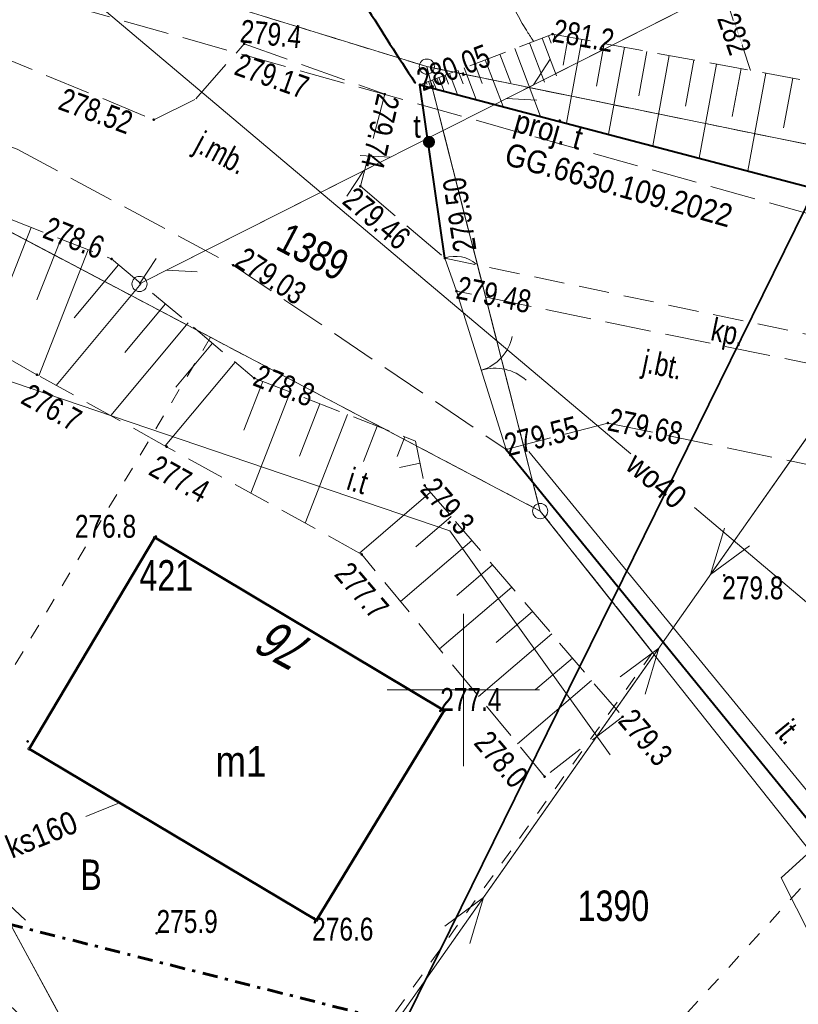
# Model space of a CAD drawing. Header units: metres. Extents: x 8377125 to 8377741, y 5529327 to 5529631.
# Tile 17 of 150: x 8377335 to 8377361, y 5529440 to 5529472. Entities that reach past the tile are written whole.
import ezdxf
from ezdxf.enums import TextEntityAlignment as Align

# ---------------------------------------------------------------- set-up
doc = ezdxf.new("R2010")
doc.units = ezdxf.units.M
doc.header["$MEASUREMENT"] = 0
for name, pattern in [('( Dashdot )', [1.001, 0.5, -0.25, 0.001, -0.25]), ('1.5_0.5', [2, 1.5, -0.5]), ('BUBZ01-500', [1.75, 1.25, -0.5]), ('egkk-500', [2, 1.5, -0.5]), ('egug-500', [1, 0.5, -0.5]), ('KTCR02-500', [1.5, 1, -0.5]), ('KTJZ01-500', [2, 1.5, -0.5]), ('suep_nn_1000', [0])]:
    doc.linetypes.add(name, pattern=pattern)
doc.layers.get('0').update_dxf_attribs({"color": 2})
doc.layers.add('!przekroje', color=2, linetype='Continuous')
for name, color, linetype, lineweight in [('1 500 A2 Ramka', 2, 'Continuous', 0), ('1 500 A2 Ramka (Construction)', 2, 'Continuous', 0), ('202-punkt graniczny', 7, 'Continuous', 0), ('210-oznaczenie konturu użytku gruntowego', 7, 'Continuous', 0), ('211-numer działki ewidencyjnej', 7, 'Continuous', 0), ('217-kontur klasyfikacyjny', 7, 'Continuous', 0), ('218-kontur użytku gruntowego', 7, 'Continuous', 0), ('219-działka ewidencyjna', 7, 'Continuous', 0), ('238-Punkt adresowy budynku', 7, 'Continuous', 0), ('312-budynek ewidencyjny', 7, 'Continuous', 0), ('312-oznaczenie budynku ewidencyjnego (Construction)', 7, 'Continuous', 0), ('312-oznaczenie budynku ewidencyjnego-Atr117', 7, 'Continuous', 0), ('BUBZ01', 7, 'Continuous', 0), ('BUBZ01_1', 7, 'Continuous', 0), ('KTCR02', 7, 'Continuous', 0), ('KTJZ01', 7, 'Continuous', 0), ('KTOK05_01', 7, 'Continuous', 0), ('OBOP05_02', 7, 'Continuous', 0), ('przewód elektroenergetyczny niskiego napięcia', 7, 'Continuous', 0), ('przewód elektroenergetyczny średniego napięcia', 7, 'Continuous', 0), ('przewód gazowy', 7, 'Continuous', 0), ('przewód kanalizacyjny', 7, 'Continuous', 0), ('przewód kanalizacyjny-Atr1', 7, 'Continuous', 0), ('przewód telekomunikacyjny napowietrzny', 7, 'Continuous', 0), ('przewód telekomunikacyjny napowietrzny - ob. projektowany', 7, 'Continuous', 0), ('przewód telekomunikacyjny napowietrzny - ob. projektowany-Atr1', 7, 'Continuous', 0), ('przewód wodociągowy', 7, 'Continuous', 0), ('przewód wodociągowy-Atr1', 7, 'Continuous', 0), ('Punkt budynku', 7, 'Continuous', 0), ('RTPW01', 7, 'Continuous', 0), ('RTPW02', 7, 'Continuous', 0), ('SZOPO_905', 7, 'Continuous', 0), ('SZOPO_905_P', 7, 'Continuous', 0), ('słup przewodów napowietrznych', 7, 'Continuous', 0), ('telekomunikacyjne urządzenie techniczne', 7, 'Continuous', 0), ('telekomunikacyjne urządzenie techniczne-Atr17', 7, 'Continuous', 0), ('Wstawianie ramki sekcyjnej z opisem', 7, 'Continuous', 0), ('WWRPH_811', 7, 'Continuous', 0), ('WWRPH_814', 7, 'Continuous', 0), ('Zakres', 7, 'Continuous', 0)]:
    doc.layers.add(name, color=color, linetype=linetype, lineweight=lineweight)
doc.styles.get("Standard").update_dxf_attribs({"font": 'Working1250.shx', "width": 0.75})
doc.linetypes.add('KTOK05_01-500', pattern='A,3.75,[13,dgnlstyle-rozp_2015.shx,S=0.002777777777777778,R=0,X=0,Y=0],3.75', length=7.5)

# ---------------------------------------------------------------- blocks, each defined once
blk = doc.blocks.new('PUNKTBUD')
at = {"color": 0}
blk.add_circle((0, 0), 0.04500000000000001, dxfattribs=at)
blk = doc.blocks.new('202')
at = {"color": 0, "linetype": 'Continuous', "lineweight": 0}
blk.add_circle((0, 0), 0.25, dxfattribs=at)
blk = doc.blocks.new('SUTP')
at = {"color": 0, "linetype": 'Continuous'}
for p, q in [((0, 0), (0.866, 0.5)), ((9.232000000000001, 0), (8.366, 0.5)), ((0, 0), (9.232000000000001, 0)), ((1.866, -0.5), (1, 0)), ((7.366000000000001, -0.5), (8.232000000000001, 0))]:
    blk.add_line(p, q, dxfattribs=at)
blk = doc.blocks.new('SUEP1')
at = {"color": 0, "linetype": 'Continuous'}
for p, q in [((5, 0), (3.5, 0.5)), ((15, 0), (13.5, 0.5)), ((0, 0), (5, 0)), ((5, 0), (3.5, -0.5)), ((5, 0), (15, 0)), ((15, 0), (13.5, -0.5))]:
    blk.add_line(p, q, dxfattribs=at)
blk = doc.blocks.new('US25')
at = {"linetype": 'Continuous', "lineweight": 0}
h = blk.add_hatch(color=0, dxfattribs=at)
edge = h.paths.add_edge_path()
edge.add_arc((0.0002943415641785, -0.0001131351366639), 0.2, 0, 360)
blk = doc.blocks.new('US15')
at = {"color": 0, "linetype": 'Continuous', "lineweight": 13}
blk.add_circle((0, 0), 0.25, dxfattribs=at)
blk = doc.blocks.new('RTPW01')
at = {"layer": 'RTPW01', "linetype": 'Continuous', "lineweight": 13}
h = blk.add_hatch(color=7, dxfattribs=at)
edge = h.paths.add_edge_path()
edge.add_arc((0, 0), 0.004500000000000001, 0, 360)
blk = doc.blocks.new('905')
at = {"layer": 'SZOPO_905', "color": 7, "linetype": 'Continuous', "lineweight": 13}
for centre, start, end in [((-0.1499999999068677, 0), 0, 60.00000000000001), ((0.1499999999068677, 0), 120, 180)]:
    blk.add_arc(centre, 0.1500000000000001, start, end, dxfattribs=at)
blk = doc.blocks.new('905P')
at = {"layer": 'SZOPO_905_P', "color": 7, "linetype": 'Continuous', "lineweight": 13}
blk.add_arc((0.1049999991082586, -3.492459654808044e-10), 0.105, 120, 180, dxfattribs=at)
blk = doc.blocks.new('RTPW02')
at = {"layer": 'RTPW02', "linetype": 'Continuous', "lineweight": 13}
h = blk.add_hatch(color=7, dxfattribs=at)
edge = h.paths.add_edge_path()
edge.add_arc((0, 0), 0.004500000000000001, 0, 360)
blk = doc.blocks.new('*U23')
at = {"layer": '1 500 A2 Ramka (Construction)', "color": 2, "linetype": 'Continuous', "lineweight": 30}
blk.add_3dface([(-10.11719955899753, -20.54969160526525), (10.11721456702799, -20.54969160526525), (10.11721456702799, 9.148413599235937), (-10.11719955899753, 9.148413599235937)], dxfattribs=at)
blk = doc.blocks.new('SUEP2')
at = {"color": 0, "linetype": 'Continuous'}
for p, q in [((7.54, 0), (5.29, 0.75)), ((9.04, 0), (6.79, 0.75)), ((25.54, 0), (23.29, 0.75)), ((27.04, 0), (24.79, 0.75)), ((0, 0), (9.04, 0)), ((7.54, 0), (5.29, -0.75)), ((9.04, 0), (6.79, -0.75)), ((9.04, 0), (27.04, 0)), ((25.54, 0), (23.29, -0.75)), ((27.04, 0), (24.79, -0.75))]:
    blk.add_line(p, q, dxfattribs=at)

msp = doc.modelspace()

# ---------------------------------------------------------------- linework, layer by layer
at = {"layer": '217-kontur klasyfikacyjny', "color": 3, "linetype": 'egkk-500', "lineweight": 13, "flags": 128}
for points in [[(8377369.170000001, 5529466.29), (8377348.800000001, 5529470.45)], [(8377348.800000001, 5529470.45), (8377352.52, 5529455.87)], [(8377341.7, 5529461.57), (8377330.188445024, 5529467.628713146)], [(8377352.52, 5529455.87), (8377356.21, 5529451.230000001)]]:
    msp.add_lwpolyline(points, dxfattribs=at)
at = {"layer": '218-kontur użytku gruntowego', "color": 3, "linetype": 'egug-500', "lineweight": 13, "flags": 128}
for points in [[(8377336.71, 5529474.180000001), (8377348.800000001, 5529470.45)], [(8377348.800000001, 5529470.45), (8377336.71, 5529474.180000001)], [(8377348.800000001, 5529470.45), (8377369.170000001, 5529466.29)], [(8377369.170000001, 5529466.29), (8377348.800000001, 5529470.45)], [(8377348.800000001, 5529470.45), (8377352.52, 5529455.87)], [(8377352.52, 5529455.87), (8377348.800000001, 5529470.45)], [(8377330.188445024, 5529467.628713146), (8377341.7, 5529461.57)], [(8377341.7, 5529461.57), (8377330.188445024, 5529467.628713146)], [(8377341.7, 5529461.57), (8377330.845386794, 5529443.38852288)], [(8377352.52, 5529455.87), (8377341.7, 5529461.57)], [(8377341.7, 5529461.57), (8377352.52, 5529455.87)], [(8377356.21, 5529451.230000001), (8377352.52, 5529455.87)], [(8377352.52, 5529455.87), (8377356.21, 5529451.230000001)], [(8377356.21, 5529451.230000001), (8377347.570626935, 5529439.15915181)], [(8377356.012653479, 5529437.941142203), (8377361.75, 5529444.24)]]:
    msp.add_lwpolyline(points, dxfattribs=at)
at = {"layer": '219-działka ewidencyjna', "color": 7, "linetype": 'Continuous', "lineweight": 13, "flags": 128}
for points in [[(8377348.800000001, 5529470.45), (8377336.71, 5529474.180000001)], [(8377352.52, 5529455.87), (8377348.800000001, 5529470.45)], [(8377369.170000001, 5529466.29), (8377348.800000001, 5529470.45)], [(8377352.52, 5529455.87), (8377330.188418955, 5529467.628495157)], [(8377361.75, 5529444.24), (8377352.52, 5529455.87)]]:
    msp.add_lwpolyline(points, dxfattribs=at)
at = {"layer": '312-budynek ewidencyjny', "color": 7, "linetype": 'Continuous', "lineweight": 53, "flags": 128}
for points in [[(8377335.75, 5529448.07), (8377339.87, 5529455)], [(8377339.87, 5529455), (8377349.37, 5529449.33)], [(8377349.37, 5529449.33), (8377345.180000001, 5529442.45)], [(8377345.180000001, 5529442.45), (8377335.75, 5529448.07)]]:
    msp.add_lwpolyline(points, dxfattribs=at)
at = {"layer": 'BUBZ01', "color": 7, "linetype": 'BUBZ01-500', "lineweight": 13}
msp.add_line((8377355.224, 5529449.12, 279.305), (8377352.663000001, 5529447.156000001, 278.0110000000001), dxfattribs=at)
for points in [[(8377348.574, 5529469.856000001, 280.565), (8377352.927, 5529471.516, 281.163), (8377366.992000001, 5529468.944, 282.976), (8377377.090000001, 5529467.255, 283.55)], [(8377330.159815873, 5529467.389331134, 277.1245105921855), (8377338.453000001, 5529464.142, 278.602), (8377343.136, 5529460.231000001, 278.771), (8377348.425000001, 5529458.167, 279.429), (8377348.728, 5529456.711, 279.318), (8377349.745, 5529455.526, 279.28), (8377355.224, 5529449.12, 279.305)], [(8377352.663000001, 5529447.156000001, 278.0110000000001), (8377346.666, 5529454.448, 277.656), (8377340.261, 5529457.981000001, 277.399), (8377336.006, 5529460.342, 276.681), (8377329.747207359, 5529463.939314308, 275.4326250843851)]]:
    msp.add_polyline3d(points, dxfattribs=at)
at = {"layer": 'BUBZ01_1', "color": 7, "linetype": 'Continuous', "lineweight": 13}
for p, q in [((8377352.883064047, 5529471.216138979, 281.1191519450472), (8377352.788809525, 5529471.463301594, 281.1440158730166)), ((8377352.95246923, 5529471.239118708, 281.1282207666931), (8377353.000638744, 5529471.502534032, 281.1724921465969)), ((8377353.273877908, 5529470.499784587, 281.0744951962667), (8377353.442471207, 5529471.421738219, 281.2294450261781)), ((8377352.657074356, 5529469.940917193, 280.9292952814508), (8377352.166952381, 5529471.226158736, 281.0585873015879)), ((8377353.052796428, 5529470.148440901, 280.991220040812), (8377352.581523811, 5529471.384253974, 281.1155396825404)), ((8377353.381992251, 5529468.594048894, 280.8120687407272), (8377353.884303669, 5529471.340942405, 281.2863979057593)), ((8377354.364421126, 5529469.80486854, 281.1153516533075), (8377354.620691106, 5529471.206282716, 281.381319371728)), ((8377351.557785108, 5529469.918054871, 280.8312157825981), (8377351.199619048, 5529470.857269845, 280.9256984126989)), ((8377352.531573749, 5529468.817257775, 280.7683682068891), (8377351.683285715, 5529471.04171429, 280.9921428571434)), ((8377354.761694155, 5529468.231919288, 280.8829676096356), (8377355.2834398, 5529471.085088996, 281.4667486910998)), ((8377355.753840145, 5529469.495877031, 281.2409764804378), (8377356.019827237, 5529470.950429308, 281.5616701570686)), ((8377356.214011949, 5529467.850730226, 280.9575979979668), (8377356.756214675, 5529470.815769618, 281.6565916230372)), ((8377350.615537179, 5529469.898458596, 280.7471476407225), (8377350.370476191, 5529470.541079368, 280.811793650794)), ((8377351.300328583, 5529469.140422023, 280.7050980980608), (8377350.715952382, 5529470.6728254, 280.8592539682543)), ((8377357.289513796, 5529469.154360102, 281.379824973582), (8377357.566240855, 5529470.667643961, 281.7610052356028)), ((8377357.738945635, 5529467.450481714, 281.0359599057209), (8377358.302628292, 5529470.532984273, 281.8559267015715)), ((8377349.516247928, 5529469.875596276, 280.6490681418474), (8377349.403142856, 5529470.172190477, 280.6789047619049)), ((8377349.805245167, 5529469.532835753, 280.6282701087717), (8377349.541333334, 5529470.22488889, 280.6978888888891)), ((8377349.987371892, 5529469.885394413, 280.6911022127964), (8377349.817714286, 5529470.330285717, 280.7358571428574)), ((8377350.420867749, 5529469.371253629, 280.6599051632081), (8377350.025, 5529470.409333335, 280.7643333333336)), ((8377358.825187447, 5529468.812843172, 281.5186734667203), (8377359.112654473, 5529470.384858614, 281.9603403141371)), ((8377359.336495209, 5529467.031173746, 281.1180533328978), (8377359.922680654, 5529470.236732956, 282.0647539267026)), ((8377348.652520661, 5529469.857633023, 280.5720056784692), (8377348.643095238, 5529469.882349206, 280.5744920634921)), ((8377348.749892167, 5529469.809833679, 280.5740385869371), (8377348.712190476, 5529469.908698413, 280.5839841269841)), ((8377348.809561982, 5529469.860899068, 280.5860170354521), (8377348.781285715, 5529469.935047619, 280.5934761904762)), ((8377348.925784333, 5529469.763667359, 280.5830771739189), (8377348.850380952, 5529469.961396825, 280.6029682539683)), ((8377348.966603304, 5529469.864165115, 280.6000283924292), (8377348.919476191, 5529469.987746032, 280.6124603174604)), ((8377349.1016765, 5529469.717501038, 280.592115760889), (8377348.988571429, 5529470.014095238, 280.6219523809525)), ((8377349.202165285, 5529469.869064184, 280.6210454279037), (8377349.126761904, 5529470.066793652, 280.6409365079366)), ((8377349.36551475, 5529469.648251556, 280.6056736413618), (8377349.195857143, 5529470.093142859, 280.6504285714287)), ((8377360.507115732, 5529468.438800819, 281.6707456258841), (8377360.806345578, 5529470.075141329, 282.1786596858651)), ((8377334.302919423, 5529461.320865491, 276.3413045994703), (8377335.812441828, 5529465.17595348, 278.131565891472)), ((8377336.002035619, 5529462.79474007, 277.4144338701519), (8377336.785279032, 5529464.795023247, 278.3048837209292)), ((8377336.069650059, 5529460.306682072, 276.6917404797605), (8377337.688627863, 5529464.441302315, 278.4658217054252)), ((8377337.229262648, 5529462.212395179, 277.6227924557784), (8377338.681439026, 5529463.951219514, 278.610243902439)), ((8377336.635665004, 5529459.992613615, 276.7872513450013), (8377339.423865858, 5529463.331182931, 278.637036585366)), ((8377338.893244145, 5529461.070730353, 277.8048185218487), (8377340.223402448, 5529462.663451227, 278.6658902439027)), ((8377338.424262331, 5529459.000162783, 277.0890640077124), (8377340.965829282, 5529462.043414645, 278.6926829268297)), ((8377340.558524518, 5529459.930620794, 277.9835480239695), (8377341.765365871, 5529461.375682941, 278.7215365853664)), ((8377340.212859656, 5529458.007711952, 277.3908766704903), (8377342.507792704, 5529460.755646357, 278.7483292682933)), ((8377342.791272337, 5529458.525684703, 278.1405784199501), (8377343.414368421, 5529460.122368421, 278.8056315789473)), ((8377343.025996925, 5529456.455826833, 277.5099452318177), (8377344.319065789, 5529459.769315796, 278.9181842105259)), ((8377344.621579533, 5529457.667679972, 278.2932038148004), (8377345.293355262, 5529459.389105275, 279.0393947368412)), ((8377344.807624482, 5529455.473080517, 277.5814328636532), (8377346.19805263, 5529459.036052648, 279.1519473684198)), ((8377346.721483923, 5529457.500518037, 278.7614432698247), (8377347.172342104, 5529458.655842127, 279.2731578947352)), ((8377347.826562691, 5529457.66094275, 279.1014246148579), (8377348.077039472, 5529458.302789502, 279.3857105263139)), ((8377347.905066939, 5529457.299271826, 279.0751822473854), (8377348.576500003, 5529457.438999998, 279.3735000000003)), ((8377346.594098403, 5529454.487660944, 277.6531149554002), (8377348.921714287, 5529456.485285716, 279.3107619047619)), ((8377348.439126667, 5529454.699237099, 278.4888442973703), (8377349.599714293, 5529455.695285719, 279.2854285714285)), ((8377347.938290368, 5529452.900969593, 277.7313148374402), (8377350.27835398, 5529454.90240708, 279.2824336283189)), ((8377349.779475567, 5529453.101472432, 278.5280610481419), (8377350.957168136, 5529454.108743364, 279.285530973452)), ((8377349.217883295, 5529451.345059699, 277.8070619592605), (8377351.587495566, 5529453.371769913, 279.2884070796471)), ((8377351.073842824, 5529451.558198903, 278.5689213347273), (8377352.266309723, 5529452.578106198, 279.2915044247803)), ((8377350.497476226, 5529449.789149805, 277.8828090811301), (8377352.896637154, 5529451.841132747, 279.2943805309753)), ((8377352.368210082, 5529450.014925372, 278.6097816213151), (8377353.57545131, 5529451.047469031, 279.2974778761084)), ((8377351.777069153, 5529448.233239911, 277.9585562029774), (8377354.20577874, 5529450.310495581, 279.3003539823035))]:
    msp.add_line(p, q, dxfattribs=at)
at = {"layer": 'KTCR02', "color": 7, "linetype": 'KTCR02-500', "lineweight": 13, "extrusion": (-0.08994540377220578, 0.01691376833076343, 0.9958030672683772), "elevation": -659699.6728123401, "flags": 128}
msp.add_lwpolyline([(-6982412.246493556, 7180943.476224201), (-6982412.22272582, 7180951.223007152), (-6982414.673947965, 7180951.223007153)], dxfattribs=at)
at = {"layer": 'KTCR02', "color": 7, "linetype": 'KTCR02-500', "lineweight": 13}
msp.add_polyline3d([(8377349.392, 5529464.168, 279.503), (8377366.939, 5529460.481000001, 281.139), (8377367.056000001, 5529459.149, 281.1240000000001), (8377373.829000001, 5529457.672, 281.617), (8377374.399, 5529459.384, 281.714), (8377375.25, 5529458.984, 281.71), (8377376.271000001, 5529462.153, 281.864), (8377376.402000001, 5529462.552, 281.995)], dxfattribs=at)
at = {"layer": 'KTJZ01', "color": 7, "linetype": 'KTJZ01-500', "lineweight": 13}
for points in [[(8377330.764586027, 5529472.446103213, 277.085641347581), (8377339.837, 5529468.71, 278.517), (8377341.218, 5529469.390000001, 278.791), (8377342.808, 5529471.199, 279.171), (8377347.417, 5529469.547, 279.739), (8377346.618000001, 5529466.527000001, 279.464), (8377349.392, 5529464.168, 279.503)], [(8377330.419118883, 5529469.55748744, 277.1402513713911), (8377335.354, 5529467.74, 277.966), (8377342.449, 5529463.932, 279.028), (8377351.408000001, 5529457.890000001, 279.546)], [(8377351.408000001, 5529457.890000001, 279.546), (8377354.741, 5529458.758, 279.681), (8377365.75, 5529456.472, 281.192), (8377365.932, 5529459.761, 281.037), (8377349.772000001, 5529463.086, 279.483)]]:
    msp.add_polyline3d(points, dxfattribs=at)
at = {"layer": 'KTOK05_01', "color": 7, "linetype": 'Continuous', "lineweight": 13}
for p in [(8377349.392, 5529464.168, 279.503), (8377351.408000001, 5529457.890000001, 279.546)]:
    msp.add_line(p, (8377349.772000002, 5529463.086, 279.483), dxfattribs=at)
at = {"layer": 'KTOK05_01', "color": 7, "linetype": 'KTOK05_01-500', "lineweight": 40}
msp.add_line((8377351.408000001, 5529457.890000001, 279.546), (8377367.531500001, 5529438.0955, 279.9345), dxfattribs=at)
at = {"layer": 'KTOK05_01', "color": 7, "linetype": 'KTOK05_01-500', "lineweight": 40, "extrusion": (-0.1017400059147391, -0.1967042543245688, 0.9751699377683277), "elevation": -1939708.139749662, "flags": 128}
msp.add_lwpolyline([(4900672.533188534, 8542593.163319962), (4900669.193495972, 8542597.958814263), (4900697.266531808, 8542604.416024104)], dxfattribs=at)
at = {"layer": 'OBOP05_02', "color": 7, "linetype": 'Continuous', "lineweight": 13}
msp.add_line((8377352.15, 5529457.821000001, 279.5830000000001), (8377367.054, 5529439.643, 280.037), dxfattribs=at)
msp.add_polyline3d([(8377329.508693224, 5529461.944983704, 275.2118798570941), (8377331.91, 5529461.209000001, 275.573), (8377349.556000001, 5529455.219, 279.0950000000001), (8377354.814, 5529447.874, 278.924)], dxfattribs=at)
at = {"layer": 'przewód elektroenergetyczny niskiego napięcia', "color": 1, "linetype": 'Continuous', "lineweight": 13, "flags": 128}
msp.add_lwpolyline([(8377347.785988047, 5529439.104692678), (8377366.74, 5529466.06)], dxfattribs=at)
at = {"layer": 'przewód elektroenergetyczny niskiego napięcia', "color": 1, "linetype": 'suep_nn_1000', "lineweight": 18, "flags": 128}
msp.add_lwpolyline([(8377341.63, 5529430.35), (8377335.140273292, 5529442.302459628)], dxfattribs=at)
at = {"layer": 'przewód gazowy', "color": 52, "linetype": 'Continuous', "lineweight": 13, "flags": 128}
msp.add_lwpolyline([(8377363.946289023, 5529436.865887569), (8377360.430000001, 5529443.84), (8377371.03, 5529453.480000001), (8377375.430000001, 5529457.17), (8377379.16, 5529469.760000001), (8377379.32, 5529470.42), (8377385.751675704, 5529486.890242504)], dxfattribs=at)
at = {"layer": 'przewód kanalizacyjny', "color": 34, "linetype": 'Continuous', "lineweight": 13, "flags": 128}
msp.add_lwpolyline([(8377338.71, 5529446.3), (8377337.609105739, 5529445.852599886)], dxfattribs=at)
at = {"layer": 'przewód telekomunikacyjny napowietrzny', "color": 30, "linetype": 'Continuous', "lineweight": 13, "flags": 128}
msp.add_lwpolyline([(8377359.65, 5529473.57), (8377339.37, 5529463.32)], dxfattribs=at)
at = {"layer": 'przewód wodociągowy', "color": 5, "linetype": 'Continuous', "lineweight": 13, "flags": 128}
for points in [[(8377335.274520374, 5529475.441011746), (8377336.550000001, 5529473.720000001), (8377355.490428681, 5529457.74710431)], [(8377357.582524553, 5529455.982792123), (8377365.08, 5529449.66)]]:
    msp.add_lwpolyline(points, dxfattribs=at)
at = {"layer": 'Wstawianie ramki sekcyjnej z opisem', "color": 7}
for p, q in [((8377350, 5529447.5), (8377350, 5529452.5)), ((8377350, 5529447.5), (8377350, 5529452.5)), ((8377347.5, 5529450), (8377352.5, 5529450)), ((8377347.5, 5529450), (8377352.5, 5529450))]:
    msp.add_line(p, q, dxfattribs=at)
at = {"layer": 'WWRPH_811', "color": 34, "linetype": 'Continuous', "lineweight": 13}
for points, knots in [([(8377346.557943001, 5529479.755915, 281), (8377346.566754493, 5529479.751186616, 281), (8377346.575565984, 5529479.746458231, 281), (8377346.584377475, 5529479.741729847, 281), (8377346.859651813, 5529479.594013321, 281), (8377347.114613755, 5529479.41169533, 281), (8377347.347496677, 5529479.197657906, 281), (8377347.869248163, 5529478.718127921, 281), (8377347.705248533, 5529477.786657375, 281), (8377348.12062359, 5529477.24544274, 281), (8377348.674420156, 5529476.523871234, 281), (8377349.705548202, 5529476.146857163, 281), (8377350.178551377, 5529475.347580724, 281), (8377350.88036544, 5529474.161661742, 281), (8377351.328604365, 5529472.818253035, 281), (8377352.066992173, 5529471.648023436, 281), (8377352.137147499, 5529471.536838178, 281), (8377352.206204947, 5529471.424714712, 281), (8377352.279561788, 5529471.31551848, 281), (8377352.285138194, 5529471.307217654, 281), (8377352.290714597, 5529471.298916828, 281), (8377352.296291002, 5529471.290616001, 281)], [0, 0, 0, 0, 0.002872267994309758, 0.002872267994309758, 0.002872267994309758, 0.0926030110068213, 0.0926030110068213, 0.0926030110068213, 0.2936359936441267, 0.2936359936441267, 0.2936359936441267, 0.5616621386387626, 0.5616621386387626, 0.5616621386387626, 0.9593434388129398, 0.9593434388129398, 0.9593434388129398, 0.9971277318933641, 0.9971277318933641, 0.9971277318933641, 1, 1, 1, 1]), ([(8377359.133277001, 5529473.639327, 282), (8377359.123596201, 5529473.636820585, 282), (8377359.1139154, 5529473.634314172, 282), (8377359.1042346, 5529473.631807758, 282), (8377358.828590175, 5529473.560441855, 282), (8377358.512636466, 5529473.56657829, 282), (8377358.286358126, 5529473.385363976, 282), (8377358.02330705, 5529473.17470033, 282), (8377358.57792771, 5529472.789151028, 282), (8377358.685474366, 5529472.476085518, 282), (8377358.928045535, 5529471.769967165, 282), (8377359.181495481, 5529471.067539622, 282), (8377359.411102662, 5529470.35714201, 282), (8377359.414178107, 5529470.347626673, 282), (8377359.417253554, 5529470.338111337, 282), (8377359.420329, 5529470.328596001, 282)], [0, 0, 0, 0, 0.007234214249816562, 0.007234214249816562, 0.007234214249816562, 0.213216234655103, 0.213216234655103, 0.213216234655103, 0.4526726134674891, 0.4526726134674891, 0.4526726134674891, 0.9927657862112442, 0.9927657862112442, 0.9927657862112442, 1, 1, 1, 1])]:
    msp.add_open_spline(points, degree=3, knots=knots, dxfattribs=at)
at = {"layer": 'WWRPH_814', "color": 34, "linetype": 'Continuous', "lineweight": 40}
msp.add_open_spline([(8377341.049775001, 5529482.321456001, 280), (8377341.051428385, 5529482.311593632, 280), (8377341.053081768, 5529482.301731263, 280), (8377341.054735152, 5529482.291868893, 280), (8377341.110955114, 5529481.956519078, 280), (8377341.170822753, 5529481.621814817, 280), (8377341.229569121, 5529481.286874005, 280), (8377341.32015075, 5529480.770425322, 280), (8377341.435721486, 5529480.25915218, 280), (8377341.543138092, 5529479.745561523, 280), (8377341.862121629, 5529478.220406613, 280), (8377342.13685721, 5529476.693424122, 280), (8377343.020041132, 5529475.314375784, 280), (8377343.573555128, 5529474.450090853, 280), (8377344.833078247, 5529474.526205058, 280), (8377345.597006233, 5529473.925669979, 280), (8377345.893261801, 5529473.692779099, 280), (8377346.219622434, 5529473.476810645, 280), (8377346.43097338, 5529473.155438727, 280), (8377346.577117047, 5529472.933218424, 280), (8377346.648032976, 5529472.677221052, 280), (8377346.788222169, 5529472.456457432, 280), (8377347.323976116, 5529471.612776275, 280), (8377347.852552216, 5529470.762859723, 280), (8377348.410179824, 5529469.932793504, 280), (8377348.415756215, 5529469.924492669, 280), (8377348.421332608, 5529469.916191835, 280), (8377348.426909, 5529469.907891, 280)], degree=3, knots=[0, 0, 0, 0, 0.001977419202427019, 0.001977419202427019, 0.001977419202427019, 0.06921553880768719, 0.06921553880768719, 0.06921553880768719, 0.1728906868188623, 0.1728906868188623, 0.1728906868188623, 0.4807636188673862, 0.4807636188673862, 0.4807636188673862, 0.6737154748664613, 0.6737154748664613, 0.6737154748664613, 0.7485432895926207, 0.7485432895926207, 0.7485432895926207, 0.800284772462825, 0.800284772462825, 0.800284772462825, 0.9980225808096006, 0.9980225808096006, 0.9980225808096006, 1, 1, 1, 1], dxfattribs=at)

# ---------------------------------------------------------------- block references
at = {"layer": '202-punkt graniczny', "color": 7, "linetype": 'Continuous', "lineweight": 13}
for p in [(8377348.800000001, 5529470.45), (8377352.52, 5529455.87)]:
    msp.add_blockref('202', p, dxfattribs=at)
at = {"layer": 'przewód elektroenergetyczny niskiego napięcia', "color": 1, "linetype": 'Continuous', "lineweight": 13}
for p, rotation in [((8377366.74, 5529466.06), 234.886), ((8377347.785988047, 5529439.104692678), 54.88600000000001)]:
    msp.add_blockref('SUEP1', p, dxfattribs=dict(at, rotation=rotation))
at = {"layer": 'przewód elektroenergetyczny niskiego napięcia', "color": 1, "linetype": 'Continuous', "lineweight": 18, "rotation": 118.5}
msp.add_blockref('SUEP1', (8377341.63, 5529430.35), dxfattribs=at)
at = {"layer": 'przewód elektroenergetyczny średniego napięcia', "color": 1, "linetype": 'Continuous', "lineweight": 18, "rotation": 317.49}
msp.add_blockref('SUEP2', (8377324.63, 5529449.25), dxfattribs=at)
at = {"layer": 'przewód telekomunikacyjny napowietrzny', "color": 30, "linetype": 'Continuous', "lineweight": 13}
for p, rotation in [((8377359.65, 5529473.57), 206.813), ((8377339.37, 5529463.32), 26.81300000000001)]:
    msp.add_blockref('SUTP', p, dxfattribs=dict(at, rotation=rotation))
at = {"layer": 'Punkt budynku', "color": 5, "linetype": 'Continuous', "lineweight": 13}
for p in [(8377339.87, 5529455), (8377349.37, 5529449.33), (8377335.75, 5529448.07), (8377345.180000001, 5529442.45)]:
    msp.add_blockref('PUNKTBUD', p, dxfattribs=at)
at = {"layer": 'RTPW01', "color": 7, "linetype": 'Continuous', "lineweight": 13, "xscale": 10, "yscale": 10}
for p in [(8377352.927, 5529471.516, 281.163), (8377338.453000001, 5529464.142, 278.602), (8377336.006, 5529460.342, 276.681), (8377343.136, 5529460.231000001, 278.771), (8377340.261, 5529457.981000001, 277.399), (8377348.728, 5529456.711, 279.318), (8377339.908000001, 5529455.034, 276.84), (8377346.666, 5529454.448, 277.656), (8377358.558, 5529453.761, 279.803), (8377349.24, 5529449.313, 277.399), (8377355.224, 5529449.12, 279.305), (8377335.7, 5529448.312, 275.654), (8377352.663000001, 5529447.156000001, 278.0110000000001), (8377345.090000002, 5529442.516, 276.622), (8377339.930000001, 5529442.019, 275.889)]:
    msp.add_blockref('RTPW01', p, dxfattribs=at)
at = {"layer": 'RTPW02', "color": 7, "linetype": 'Continuous', "lineweight": 13, "xscale": 10, "yscale": 10}
for p in [(8377342.808, 5529471.199, 279.171), (8377348.574, 5529469.856000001, 280.049), (8377347.417, 5529469.547, 279.739), (8377339.837, 5529468.71, 278.517), (8377346.618000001, 5529466.527000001, 279.464), (8377349.392, 5529464.168, 279.503), (8377342.449, 5529463.932, 279.028), (8377349.772000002, 5529463.086, 279.483), (8377354.741, 5529458.758, 279.681), (8377351.408000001, 5529457.890000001, 279.546)]:
    msp.add_blockref('RTPW02', p, dxfattribs=at)
at = {"layer": 'SZOPO_905', "color": 7, "linetype": 'Continuous', "lineweight": 13, "xscale": 10, "yscale": 10, "zscale": 10, "rotation": 287.4770036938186}
msp.add_blockref('905', (8377350.590000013, 5529460.488000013, 279.5144999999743), dxfattribs=at)
at = {"layer": 'SZOPO_905_P', "color": 7, "linetype": 'Continuous', "lineweight": 13, "xscale": 9.999999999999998, "yscale": 9.999999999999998, "zscale": 9.999999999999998, "rotation": 289.3513503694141}
msp.add_blockref('905P', (8377349.392, 5529464.168000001, 279.503), dxfattribs=at)
at = {"layer": 'słup przewodów napowietrznych', "color": 7, "linetype": 'Continuous', "lineweight": 13}
msp.add_blockref('US15', (8377339.37, 5529463.32), dxfattribs=at)
at = {"layer": 'telekomunikacyjne urządzenie techniczne', "color": 30, "linetype": 'Continuous', "lineweight": 13}
msp.add_blockref('US25', (8377348.87, 5529467.980000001), dxfattribs=at)

# ---------------------------------------------------------------- texts
at = {"layer": '210-oznaczenie konturu użytku gruntowego', "color": 3, "linetype": 'Continuous', "lineweight": 13, "width": 0.7899999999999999}
msp.add_text('B', height=1, dxfattribs=at).set_placement((8377337.424969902, 5529443.438756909))
at = {"layer": '211-numer działki ewidencyjnej', "color": 7, "linetype": 'Continuous', "lineweight": 13, "width": 0.79}
msp.add_text('1389', height=1, rotation=332.241459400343, dxfattribs=at).set_placement((8377343.793244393, 5529464.484827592))
at = {"layer": '211-numer działki ewidencyjnej', "color": 7, "linetype": 'Continuous', "lineweight": 13, "width": 0.7899999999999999}
msp.add_text('1390', height=1, dxfattribs=at).set_placement((8377353.747937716, 5529442.420276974))
at = {"layer": '238-Punkt adresowy budynku', "color": 7, "linetype": 'Continuous', "lineweight": 30, "oblique": 15, "width": 0.7900000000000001}
msp.add_text('76', height=1.25, rotation=151.416, dxfattribs=at).set_placement((8377344.560000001, 5529451.91), align=Align.CENTER)
at = {"layer": '312-oznaczenie budynku ewidencyjnego (Construction)', "color": 7, "linetype": 'Continuous', "lineweight": 13, "width": 0.7899999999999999}
msp.add_text('421', height=1, dxfattribs=at).set_placement((8377339.37, 5529453.260000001))
at = {"layer": '312-oznaczenie budynku ewidencyjnego-Atr117', "color": 7, "width": 0.9}
msp.add_text('m1', height=1, dxfattribs=at).set_placement((8377342.7, 5529447.66), align=Align.MIDDLE_CENTER)
at = {"layer": 'KTJZ01', "color": 7, "linetype": 'Continuous', "lineweight": 13, "attachment_point": 7}
for s, insert, char_height, rotation, line_spacing_factor in [('\\FWORKING_1250;\\H1x;\\W0.8;j.mb.', (8377341.005558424, 5529467.503013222, 278.497), 0.7500000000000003, 331.7768330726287, 0.72), ('\\FWORKING_1250;\\H1x;\\W0.8;kp.', (8377358.034884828, 5529461.260962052, 280.26), 0.75, 348.37336896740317, 0.6), ('\\FWORKING_1250;\\H1x;\\W0.8;j.bt.', (8377355.785862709, 5529460.212916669, 280.26), 0.75, 348.37336896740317, 0.72)]:
    msp.add_mtext(s, dxfattribs=dict(at, insert=insert, char_height=char_height, rotation=rotation, line_spacing_factor=line_spacing_factor))
at = {"layer": 'OBOP05_02', "color": 7, "linetype": 'Continuous', "lineweight": 13, "char_height": 0.75, "attachment_point": 7, "line_spacing_factor": 0.72}
for s, insert, rotation in [('\\FWORKING_1250;\\H1x;\\W0.8;i.t', (8377346.12199845, 5529456.585389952, 275.192), 342.9600648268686), ('\\FWORKING_1250;\\H1x;\\W0.8;it.', (8377360.178318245, 5529448.624168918, 279.8100000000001), 309.34805846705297)]:
    msp.add_mtext(s, dxfattribs=dict(at, insert=insert, rotation=rotation))
at = {"layer": 'przewód kanalizacyjny-Atr1', "color": 34, "width": 0.9}
msp.add_text('ks160', height=0.7500000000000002, rotation=22.11600000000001, dxfattribs=at).set_placement((8377335.038677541, 5529444.807985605), align=Align.MIDDLE_LEFT)
at = {"layer": 'przewód telekomunikacyjny napowietrzny - ob. projektowany-Atr1', "color": 30, "insert": (8377351.55657161, 5529468.147650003), "char_height": 0.75, "attachment_point": 4, "rotation": 344.269, "line_spacing_factor": 0.8999999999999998}
msp.add_mtext('\\H1x;\\W0.9;proj. t \\PGG.6630.109.2022', dxfattribs=at)
at = {"layer": 'przewód wodociągowy-Atr1', "color": 5, "lineweight": 13, "insert": (8377355.509414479, 5529457.564443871), "char_height": 0.75, "attachment_point": 4, "rotation": 319.85799999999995, "line_spacing_factor": 0.6}
msp.add_mtext('\\H1x;\\W0.9;wo40', dxfattribs=at)
at = {"layer": 'RTPW01', "color": 7, "linetype": 'Continuous', "lineweight": 13, "char_height": 0.75, "attachment_point": 7, "line_spacing_factor": 0.6}
for s, insert, rotation in [('\\FWORKING_1250;\\H1x;\\W0.8;279.4', (8377342.645167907, 5529471.24038129, 279.383), 354.22668082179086), ('\\FWORKING_1250;\\H1x;\\W0.8;281.2', (8377352.882029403, 5529471.27007797, 281.163), 349.6370904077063), ('\\FWORKING_1250;\\H1x;\\W0.8;278.6', (8377336.145662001, 5529464.842968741, 278.602), 338.61636483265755), ('\\FWORKING_1250;\\H1x;\\W0.8;278.8', (8377343.045114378, 5529459.998105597, 278.771), 338.68208772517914), ('\\FWORKING_1250;\\H1x;\\W0.8;276.7', (8377335.425177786, 5529459.420258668, 276.681), 330.97513023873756), ('\\FWORKING_1250;\\H1x;\\W0.8;277.4', (8377339.624455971, 5529457.086902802, 277.399), 331.11885755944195), ('\\FWORKING_1250;\\H1x;\\W0.8;279.3', (8377348.538287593, 5529456.54818353, 279.318), 310.637111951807), ('\\FWORKING_1250;\\H1x;\\W0.8;277.7', (8377345.729573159, 5529453.777490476, 277.656), 310.637111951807), ('\\FWORKING_1250;\\H1x;\\W0.8;279.3', (8377355.034287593, 5529448.95718353, 279.305), 310.637111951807), ('\\FWORKING_1250;\\H1x;\\W0.8;278.0', (8377350.301522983, 5529448.235162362, 278.0110000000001), 310.637111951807)]:
    msp.add_mtext(s, dxfattribs=dict(at, insert=insert, rotation=rotation))
at = {"layer": 'RTPW01', "color": 7, "linetype": 'Continuous', "lineweight": 13, "char_height": 0.75, "attachment_point": 7, "line_spacing_factor": 0.72}
for s, insert in [('\\FWORKING_1250;\\H1x;\\W0.8;276.8', (8377337.251480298, 5529454.985144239, 276.84)), ('\\FWORKING_1250;\\H1x;\\W0.8;279.8', (8377358.494596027, 5529452.964935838, 279.803)), ('\\FWORKING_1250;\\H1x;\\W0.8;277.4', (8377349.24, 5529449.313, 277.399)), ('\\FWORKING_1250;\\H1x;\\W0.8;275.9', (8377339.930000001, 5529442.019, 275.889)), ('\\FWORKING_1250;\\H1x;\\W0.8;276.6', (8377345.038256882, 5529441.768577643, 276.622))]:
    msp.add_mtext(s, dxfattribs=dict(at, insert=insert))
at = {"layer": 'RTPW02', "color": 7, "linetype": 'Continuous', "lineweight": 13, "char_height": 0.75, "attachment_point": 7}
for s, insert, rotation, line_spacing_factor in [('\\FWORKING_1250;\\H1x;\\W0.8;280.05', (8377348.663079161, 5529469.622408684, 280.049), 20.874159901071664, 0.6), ('\\FWORKING_1250;\\H1x;\\W0.8;279.17', (8377342.431242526, 5529470.194745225, 279.171), 340.28083992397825, 0.6), ('\\FWORKING_1250;\\H1x;\\W0.8;278.52', (8377336.653990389, 5529469.058299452, 278.517), 339.7815470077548, 0.72), ('\\FWORKING_1250;\\H1x;\\W0.8;279.74', (8377347.17328234, 5529469.602692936, 279.739), 257.12811696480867, 0.6), ('\\FWORKING_1250;\\H1x;\\W0.8;279.50', (8377350.440620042, 5529464.437610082, 279.503), 98.86119925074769, 0.6), ('\\FWORKING_1250;\\H1x;\\W0.8;279.46', (8377345.974581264, 5529465.974804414, 279.464), 319.62227584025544, 0.72), ('\\FWORKING_1250;\\H1x;\\W0.8;279.03', (8377342.449, 5529463.932, 279.028), 326.93322252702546, 0.72), ('\\FWORKING_1250;\\H1x;\\W0.8;279.48', (8377349.721616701, 5529462.84112958, 279.483), 348.37336896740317, 0.6), ('\\FWORKING_1250;\\H1x;\\W0.8;279.68', (8377354.6906167, 5529458.51312958, 279.681), 348.37336896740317, 0.6), ('\\FWORKING_1250;\\H1x;\\W0.8;279.55', (8377351.471005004, 5529457.648069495, 279.546), 14.597078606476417, 0.6)]:
    msp.add_mtext(s, dxfattribs=dict(at, insert=insert, rotation=rotation, line_spacing_factor=line_spacing_factor))
at = {"layer": 'telekomunikacyjne urządzenie techniczne-Atr17', "color": 30, "width": 0.9}
msp.add_text('t', height=0.75, dxfattribs=at).set_placement((8377348.355350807, 5529468.118466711))

# ---------------------------------------------------------------- next in the draw order: texts
at = {"layer": 'WWRPH_811', "color": 34, "linetype": 'Continuous', "lineweight": 13, "insert": (8377358.885075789, 5529471.521047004, 282), "char_height": 0.75, "attachment_point": 5, "rotation": 289.1655698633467, "line_spacing_factor": 0.6, "bg_fill": 3, "box_fill_scale": 0.6666666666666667, "bg_fill_color": 255, "bg_fill_transparency": 0}
msp.add_mtext('\\FWORKING_1250;\\H1x;\\W0.8;282', dxfattribs=at)

# ---------------------------------------------------------------- next in the draw order: linework, layer by layer
at = {"layer": '!przekroje', "color": 1, "linetype": 'Continuous', "lineweight": 35}
msp.add_lwpolyline([(8377338.738488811, 5529420.24164327), (8377341.782587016, 5529426.340648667), (8377368.32, 5529480.21), (8377379.201, 5529499.73), (8377387.859220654, 5529519.936160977), (8377400, 5529548.919341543)], dxfattribs=at)
at = {"layer": 'przewód telekomunikacyjny napowietrzny - ob. projektowany', "color": 30, "linetype": '1.5_0.5', "lineweight": 13, "flags": 128}
msp.add_lwpolyline([(8377363.41, 5529465.03), (8377330.970442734, 5529474.16736945)], dxfattribs=at)
at = {"layer": 'Zakres', "color": 6, "linetype": '( Dashdot )', "lineweight": 30, "flags": 128}
msp.add_lwpolyline([(8377414.4, 5529558.8), (8377394.300000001, 5529564.5), (8377346.87, 5529583.91), (8377326.07, 5529562.66), (8377310.46, 5529538.560000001), (8377343.66, 5529517.57), (8377333.090000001, 5529491.890000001), (8377329.300000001, 5529460.2), (8377330.800000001, 5529443.4), (8377348.2, 5529439), (8377375.5, 5529435.3), (8377396.800000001, 5529436.100000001), (8377403.2, 5529449.8), (8377410.9, 5529467.2), (8377414.600000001, 5529472.3), (8377421.300000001, 5529475), (8377476.800000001, 5529477.8), (8377486.800000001, 5529489.100000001), (8377494.300000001, 5529516.600000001), (8377447.04, 5529546.180000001), (8377414.4, 5529558.8)], close=True, dxfattribs=at)
at = {"layer": 'Zakres', "color": 6, "linetype": '( Dashdot )', "lineweight": 60, "flags": 128}
msp.add_lwpolyline([(8377414.4, 5529558.8), (8377394.300000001, 5529564.5), (8377346.87, 5529583.91), (8377326.07, 5529562.66), (8377310.46, 5529538.560000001), (8377343.66, 5529517.57), (8377333.090000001, 5529491.890000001), (8377329.300000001, 5529460.2), (8377330.800000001, 5529443.4), (8377348.2, 5529439), (8377375.5, 5529435.3), (8377396.800000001, 5529436.100000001), (8377403.2, 5529449.8), (8377410.9, 5529467.2), (8377414.600000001, 5529472.3), (8377421.300000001, 5529475), (8377476.800000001, 5529477.8), (8377486.800000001, 5529489.100000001), (8377494.300000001, 5529516.600000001), (8377447.04, 5529546.180000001), (8377414.4, 5529558.8)], close=True, dxfattribs=at)

# ---------------------------------------------------------------- next in the draw order: block references
at = {"layer": '1 500 A2 Ramka', "color": 2, "linetype": 'Continuous', "lineweight": 30, "xscale": 10, "yscale": 10, "zscale": 10, "rotation": 90}
msp.add_blockref('*U23', (8377301.831868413, 5529509.981696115), dxfattribs=at)

doc.saveas('drawing.dxf')
